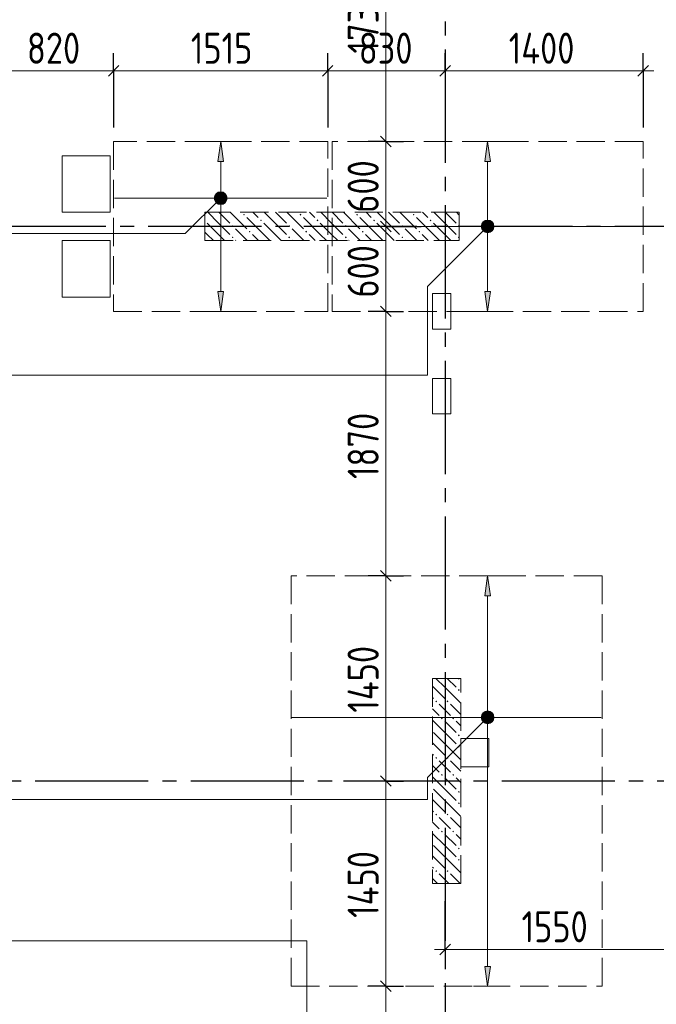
# Model space of a CAD drawing. Header units: millimetres. Extents: x 0 to 36258, y 0 to 42000.
# Tile 7 of 15: x 11614 to 16118, y 22052 to 29012. Entities that reach past the tile are written whole.
import ezdxf

# ---------------------------------------------------------------- set-up
doc = ezdxf.new("R2010")
doc.units = ezdxf.units.MM
doc.linetypes.add('______2', pattern=[270, 200, -70])
doc.linetypes.add('______5', pattern=[1100, 800, -100, 100, -100])
for name, color, linetype, lineweight in [('Standard', 7, 'Continuous', 25), ('ДОП Верх по У', 7, 'Continuous', 25), ('ЖБ Пилон', 180, 'Continuous', 25), ('Оси', 40, '______5', 18), ('Позиционная метка номер позиции', 7, 'Continuous', 13), ('Примечания', 7, 'Continuous', 25)]:
    doc.layers.add(name, color=color, linetype=linetype, lineweight=lineweight)
doc.layers.add('ЖБ Перекрытие верхний уровень', color=7, linetype='Continuous', lineweight=25, true_color=0xe0e0ff)
doc.styles.add('GOST 2.304-81', font='txt')

msp = doc.modelspace()

# ---------------------------------------------------------------- hatches: boundary and pattern name
at = {"layer": 'ДОП Верх по У', "linetype": 'Continuous', "lineweight": 13, "transparency": 33554687}
for points in [[(13056, 28010), (13036, 28150), (13016, 28010)], [(14944, 28010), (14924, 28150), (14904, 28010)], [(13003.7, 27768.8), (13068.2, 27768.8), (13054.7, 27782.3)], [(13003.7, 27768.8), (13054.7, 27782.3), (13017.2, 27782.3)], [(13017.2, 27782.3), (13054.7, 27782.3), (13036, 27787.5)], [(12998.5, 27750), (13073.5, 27750), (13068.2, 27768.8)], [(12998.5, 27750), (13068.2, 27768.8), (13003.7, 27768.8)], [(13003.7, 27731.3), (13073.5, 27750), (12998.5, 27750)], [(13003.7, 27731.3), (13068.2, 27731.3), (13073.5, 27750)], [(13017.2, 27717.8), (13068.2, 27731.3), (13003.7, 27731.3)], [(13017.2, 27717.8), (13054.7, 27717.8), (13068.2, 27731.3)], [(13054.7, 27717.8), (13017.2, 27717.8), (13036, 27712.5)], [(14886.5, 27550), (14961.5, 27550), (14956.2, 27568.8)], [(14886.5, 27550), (14956.2, 27568.8), (14891.7, 27568.8)], [(14891.7, 27568.8), (14956.2, 27568.8), (14942.7, 27582.2)], [(14891.7, 27568.8), (14942.7, 27582.2), (14905.2, 27582.2)], [(14905.2, 27582.2), (14942.7, 27582.2), (14924, 27587.5)], [(14891.7, 27531.2), (14961.5, 27550), (14886.5, 27550)], [(14891.7, 27531.2), (14956.2, 27531.2), (14961.5, 27550)], [(14905.2, 27517.7), (14956.2, 27531.2), (14891.7, 27531.2)], [(14905.2, 27517.7), (14942.7, 27517.7), (14956.2, 27531.2)], [(14942.7, 27517.7), (14905.2, 27517.7), (14924, 27512.5)], [(14944, 24940), (14924, 25080), (14904, 24940)], [(14886.5, 24080), (14961.5, 24080), (14956.2, 24098.7)], [(14886.5, 24080), (14956.2, 24098.7), (14891.7, 24098.7)], [(14891.7, 24098.7), (14956.2, 24098.7), (14942.7, 24112.2)], [(14891.7, 24098.7), (14942.7, 24112.2), (14905.2, 24112.2)], [(14905.2, 24112.2), (14942.7, 24112.2), (14924, 24117.5)], [(14891.7, 24061.2), (14961.5, 24080), (14886.5, 24080)], [(14891.7, 24061.2), (14956.2, 24061.2), (14961.5, 24080)], [(14905.2, 24047.7), (14956.2, 24061.2), (14891.7, 24061.2)], [(14905.2, 24047.7), (14942.7, 24047.7), (14956.2, 24061.2)], [(14942.7, 24047.7), (14905.2, 24047.7), (14924, 24042.5)]]:
    msp.add_hatch(color=7, dxfattribs=at).paths.add_polyline_path(points)
for points in [[(13056, 27090), (13036, 26950), (13016, 27090)], [(14944, 27090), (14924, 26950), (14904, 27090)], [(14944, 22320), (14924, 22180), (14904, 22320)]]:
    msp.add_hatch(color=7, dxfattribs=at).paths.add_polyline_path(points, flags=16)
at = {"layer": 'ЖБ Пилон', "linetype": 'Continuous', "lineweight": 18, "transparency": 33554687}
for points in [[(13194.5, 27633.1), (13201, 27639.6), (13207.5, 27633.1), (13201, 27626.6)], [(13594.5, 27633.1), (13601, 27639.6), (13607.5, 27633.1), (13601, 27626.6)], [(13994.5, 27633.1), (14001, 27639.6), (14007.5, 27633.1), (14001, 27626.6)], [(14394.5, 27633.1), (14401, 27639.6), (14407.5, 27633.1), (14401, 27626.6)], [(12924, 27596.6), (12927.5, 27593.1), (12924, 27589.7)], [(13314.5, 27593.1), (13321, 27599.6), (13327.5, 27593.1), (13321, 27586.6)], [(13714.5, 27593.1), (13721, 27599.6), (13727.5, 27593.1), (13721, 27586.6)], [(14114.5, 27593.1), (14121, 27599.6), (14127.5, 27593.1), (14121, 27586.6)], [(14514.5, 27593.1), (14521, 27599.6), (14527.5, 27593.1), (14521, 27586.6)], [(13114.5, 27553.1), (13121, 27559.6), (13127.5, 27553.1), (13121, 27546.6)], [(13234.5, 27513.1), (13241, 27519.6), (13247.4, 27513.1), (13241, 27506.6)], [(13514.5, 27553.1), (13521, 27559.6), (13527.5, 27553.1), (13521, 27546.6)], [(13634.5, 27513.1), (13641, 27519.6), (13647.4, 27513.1), (13641, 27506.6)], [(13914.5, 27553.1), (13921, 27559.6), (13927.5, 27553.1), (13921, 27546.6)], [(14034.5, 27513.1), (14041, 27519.6), (14047.4, 27513.1), (14041, 27506.6)], [(14314.5, 27553.1), (14321, 27559.6), (14327.5, 27553.1), (14321, 27546.6)], [(14434.5, 27513.1), (14441, 27519.6), (14447.4, 27513.1), (14441, 27506.6)], [(14714.5, 27553.1), (14721, 27559.6), (14724, 27556.6), (14724, 27549.7), (14721, 27546.6)], [(13114.5, 27473.1), (13121, 27479.6), (13127.5, 27473.1), (13121, 27466.6)], [(13514.5, 27473.1), (13521, 27479.6), (13527.5, 27473.1), (13521, 27466.6)], [(13914.5, 27473.1), (13921, 27479.6), (13927.5, 27473.1), (13921, 27466.6)], [(14314.5, 27473.1), (14321, 27479.6), (14327.5, 27473.1), (14321, 27466.6)], [(14714.5, 27473.1), (14721, 27479.6), (14724, 27476.6), (14724, 27469.7), (14721, 27466.6)], [(14714.5, 24353.1), (14716.3, 24355), (14725.6, 24355), (14727.5, 24353.1), (14721, 24346.6)], [(14714.5, 24273.1), (14721, 24279.6), (14727.5, 24273.1), (14721, 24266.6)], [(14554.4, 24193.1), (14560.9, 24199.6), (14567.4, 24193.1), (14560.9, 24186.6)], [(14634.5, 24193.1), (14640.9, 24199.6), (14647.4, 24193.1), (14640.9, 24186.6)], [(14594.5, 24073.1), (14601, 24079.6), (14607.5, 24073.1), (14601, 24066.6)], [(14674.5, 24073.1), (14681, 24079.6), (14687.5, 24073.1), (14681, 24066.6)], [(14714.5, 23953.1), (14721, 23959.6), (14727.5, 23953.1), (14721, 23946.6)], [(14714.5, 23873.1), (14721, 23879.6), (14727.5, 23873.1), (14721, 23866.6)], [(14554.4, 23793.1), (14560.9, 23799.6), (14567.4, 23793.1), (14560.9, 23786.6)], [(14634.5, 23793.1), (14640.9, 23799.6), (14647.4, 23793.1), (14640.9, 23786.6)], [(14594.5, 23673.1), (14601, 23679.6), (14607.5, 23673.1), (14601, 23666.6)], [(14674.5, 23673.1), (14681, 23679.6), (14687.5, 23673.1), (14681, 23666.6)], [(14714.5, 23553.1), (14721, 23559.6), (14727.5, 23553.1), (14721, 23546.6)], [(14714.5, 23473.1), (14721, 23479.6), (14727.5, 23473.1), (14721, 23466.6)], [(14554.4, 23393.1), (14560.9, 23399.6), (14567.4, 23393.1), (14560.9, 23386.6)], [(14634.5, 23393.1), (14640.9, 23399.6), (14647.4, 23393.1), (14640.9, 23386.6)], [(14594.5, 23273.1), (14601, 23279.6), (14607.5, 23273.1), (14601, 23266.6)], [(14674.5, 23273.1), (14681, 23279.6), (14687.5, 23273.1), (14681, 23266.6)], [(14714.5, 23153.1), (14721, 23159.6), (14727.5, 23153.1), (14721, 23146.6)], [(14714.5, 23073.1), (14721, 23079.6), (14727.5, 23073.1), (14721, 23066.6)], [(14554.4, 22993.1), (14560.9, 22999.6), (14567.4, 22993.1), (14560.9, 22986.6)], [(14634.5, 22993.1), (14640.9, 22999.6), (14647.4, 22993.1), (14640.9, 22986.6)]]:
    msp.add_hatch(color=7, dxfattribs=at).paths.add_polyline_path(points, flags=16)
at = {"layer": 'Позиционная метка номер позиции', "linetype": 'Continuous', "lineweight": 13, "transparency": 33554687}
for points in [[(13067.8, 27718.2), (13004.2, 27781.8), (12992.7, 27761.5)], [(13079.3, 27738.6), (13024.5, 27793.3), (13004.2, 27781.8)], [(13079.3, 27738.6), (13004.2, 27781.8), (13067.8, 27718.2)], [(13079.3, 27761.5), (13047.5, 27793.3), (13024.5, 27793.3)], [(13079.3, 27761.5), (13024.5, 27793.3), (13079.3, 27738.6)], [(13047.5, 27793.3), (13079.3, 27761.5), (13067.8, 27781.8)], [(13067.8, 27718.2), (12992.7, 27761.5), (13047.5, 27706.8)], [(13047.5, 27706.8), (12992.7, 27761.5), (12992.7, 27738.6)], [(13047.5, 27706.8), (12992.7, 27738.6), (13024.5, 27706.8)], [(13024.5, 27706.8), (12992.7, 27738.6), (13004.2, 27718.2)], [(14955.8, 27518.2), (14892.2, 27581.8), (14880.7, 27561.5)], [(14967.3, 27538.5), (14912.5, 27593.3), (14892.2, 27581.8)], [(14967.3, 27538.5), (14892.2, 27581.8), (14955.8, 27518.2)], [(14967.3, 27561.5), (14935.4, 27593.3), (14912.5, 27593.3)], [(14967.3, 27561.5), (14912.5, 27593.3), (14967.3, 27538.5)], [(14935.4, 27593.3), (14967.3, 27561.5), (14955.8, 27581.8)], [(14955.8, 27518.2), (14880.7, 27561.5), (14935.4, 27506.7)], [(14935.4, 27506.7), (14880.7, 27561.5), (14880.7, 27538.5)], [(14935.4, 27506.7), (14880.7, 27538.5), (14912.5, 27506.7)], [(14912.5, 27506.7), (14880.7, 27538.5), (14892.2, 27518.2)], [(14955.8, 24048.2), (14892.2, 24111.8), (14880.7, 24091.5)], [(14955.8, 24048.2), (14880.7, 24091.5), (14935.4, 24036.7)], [(14935.4, 24036.7), (14880.7, 24091.5), (14880.7, 24068.5)], [(14967.3, 24068.5), (14912.5, 24123.3), (14892.2, 24111.8)], [(14967.3, 24068.5), (14892.2, 24111.8), (14955.8, 24048.2)], [(14967.3, 24091.5), (14935.4, 24123.3), (14912.5, 24123.3)], [(14967.3, 24091.5), (14912.5, 24123.3), (14967.3, 24068.5)], [(14935.4, 24123.3), (14967.3, 24091.5), (14955.8, 24111.8)], [(14935.4, 24036.7), (14880.7, 24068.5), (14912.5, 24036.7)], [(14912.5, 24036.7), (14880.7, 24068.5), (14892.2, 24048.2)]]:
    msp.add_hatch(color=7, dxfattribs=at).paths.add_polyline_path(points)

# ---------------------------------------------------------------- linework, layer by layer
at = {"layer": 'Standard', "color": 7, "linetype": 'Continuous', "lineweight": 13, "transparency": 33554687}
for p, q in [((14204, 28150), (14204, 29880)), ((12279, 28650), (11459.3, 28650)), ((13793, 28650), (12279, 28650)), ((14624, 28650), (13793, 28650)), ((16024, 28650), (14624, 28650)), ((16024, 28650), (16099, 28650)), ((14204, 27550), (14204, 28150)), ((14204, 26950), (14204, 27550)), ((14204, 25080), (14204, 26950)), ((14204, 23630), (14204, 25080)), ((14204, 22180), (14204, 23630)), ((14624, 22440), (14549, 22440)), ((16174, 22440), (14624, 22440)), ((14204, 21280), (14204, 22180))]:
    msp.add_line(p, q, dxfattribs=at)
at = {"layer": 'Standard', "color": 251, "linetype": 'Continuous', "lineweight": -3, "true_color": 0x656565, "transparency": 33554687}
for p, q in [((12279, 28650), (12279, 28775)), ((13793, 28650), (13793, 28775)), ((14624, 28650), (14624, 28775)), ((16024, 28650), (16024, 28775)), ((12279, 28650), (12279, 28525)), ((12279, 28650), (12279, 28250)), ((13793, 28650), (13793, 28525)), ((13793, 28650), (13793, 28250)), ((14624, 28650), (14624, 28525)), ((14624, 28650), (14624, 28429.9)), ((16024, 28650), (16024, 28525)), ((16024, 28650), (16024, 28250)), ((14204, 28150), (14079, 28150)), ((14204, 28150), (14329, 28150)), ((14204, 27550), (14079, 27550)), ((14204, 27550), (14329, 27550)), ((14204, 27550), (14454, 27550)), ((14204, 26950), (14079, 26950)), ((14204, 26950), (14329, 26950)), ((14204, 25080), (14079, 25080)), ((14204, 25080), (14329, 25080)), ((14204, 23630), (14079, 23630)), ((14204, 23630), (14329, 23630)), ((14624, 22440), (14624, 22780)), ((14624, 22440), (14624, 22565)), ((14624, 22440), (14624, 22315)), ((14204, 22180), (14079, 22180)), ((14204, 22180), (14329, 22180))]:
    msp.add_line(p, q, dxfattribs=at)
at = {"layer": 'Standard', "color": 7, "linetype": 'Continuous', "lineweight": 25, "transparency": 33554687}
for p, q in [((12316.5, 28687.5), (12241.5, 28612.5)), ((13830.5, 28687.5), (13755.5, 28612.5)), ((14661.5, 28687.5), (14586.5, 28612.5)), ((16061.5, 28687.5), (15986.5, 28612.5)), ((14241.5, 28112.5), (14166.5, 28187.5)), ((14241.5, 27512.5), (14166.5, 27587.5)), ((14241.5, 26912.5), (14166.5, 26987.5)), ((14241.5, 25042.5), (14166.5, 25117.5)), ((14241.5, 23592.5), (14166.5, 23667.5)), ((14661.5, 22477.5), (14586.5, 22402.5)), ((14241.5, 22142.5), (14166.5, 22217.5))]:
    msp.add_line(p, q, dxfattribs=at)
at = {"layer": 'Standard', "color": 251, "linetype": 'Continuous', "lineweight": -3, "true_color": 0x656565, "transparency": 33554687}
for points in [[(14204, 28150), (14187, 28150), (14187, 28150), (14187, 28150), (14187, 28150), (14187, 28150), (14187, 28150), (14187, 28150), (14187, 28150), (14187, 28150), (14187, 28150), (14187, 28150), (14187, 28150), (14187, 28150), (14187, 28150), (14187, 28150), (14187, 28150), (14079, 28150)], [(14204, 26950), (14187, 26950), (14187, 26950), (14187, 26950), (14187, 26950), (14187, 26950), (14187, 26950), (14187, 26950), (14187, 26950), (14187, 26950), (14187, 26950), (14187, 26950), (14187, 26950), (14187, 26950), (14187, 26950), (14187, 26950), (14187, 26950), (14187, 26950), (14187, 26950), (14187, 26950), (14187, 26950), (14079, 26950)], [(14204, 25080), (14187, 25080), (14187, 25080), (14187, 25080), (14187, 25080), (14187, 25080), (14187, 25080), (14187, 25080), (14187, 25080), (14187, 25080), (14187, 25080), (14187, 25080), (14187, 25080), (14187, 25080), (14187, 25080), (14187, 25080), (14187, 25080), (14187, 25080), (14187, 25080), (14187, 25080), (14187, 25080), (14187, 25080), (14187, 25080), (14079, 25080)], [(14204, 23630), (14187, 23630), (14187, 23630), (14187, 23630), (14187, 23630), (14187, 23630), (14187, 23630), (14187, 23630), (14187, 23630), (14187, 23630), (14187, 23630), (14187, 23630), (14187, 23630), (14187, 23630), (14187, 23630), (14187, 23630), (14187, 23630), (14187, 23630), (14187, 23630), (14187, 23630), (14187, 23630), (14187, 23630), (14187, 23630), (14187, 23630), (14187, 23630), (13904, 23630)], [(14204, 22180), (14187, 22180), (14187, 22180), (14187, 22180), (14187, 22180), (14187, 22180), (14187, 22180), (14187, 22180), (14187, 22180), (14187, 22180), (14187, 22180), (14187, 22180), (14187, 22180), (14187, 22180), (14187, 22180), (14187, 22180), (14187, 22180), (14187, 22180), (14187, 22180), (14187, 22180), (14187, 22180), (14187, 22180), (14187, 22180), (14187, 22180), (14187, 22180), (14187, 22180), (14187, 22180), (14079, 22180)]]:
    msp.add_lwpolyline(points, dxfattribs=at)
at = {"layer": 'ДОП Верх по У', "color": 251, "linetype": 'Continuous', "lineweight": 13, "true_color": 0x494949, "transparency": 33554687}
for p, q in [((13036, 28150), (12936, 28150)), ((13036, 28150), (13016, 28010)), ((13056, 28010), (13036, 28150)), ((13036, 28150), (13136, 28150)), ((13036, 28150), (13036, 28150)), ((14924, 28150), (14824, 28150)), ((14924, 28150), (14904, 28010)), ((14944, 28010), (14924, 28150)), ((14924, 28150), (15024, 28150)), ((14924, 28150), (14924, 28150)), ((13016, 28010), (13056, 28010)), ((13036, 27780), (13036, 28010)), ((14904, 28010), (14944, 28010)), ((14924, 27580), (14924, 28010)), ((12998.5, 27750), (12998.5, 27750)), ((13036, 27090), (13036, 27720)), ((13073.5, 27750), (13073.5, 27750)), ((14886.5, 27550), (14886.5, 27550)), ((14924, 27090), (14924, 27520)), ((14961.5, 27550), (14961.5, 27550)), ((13036, 26950), (13016, 27090)), ((13016, 27090), (13056, 27090)), ((13056, 27090), (13036, 26950)), ((14924, 26950), (14904, 27090)), ((14904, 27090), (14944, 27090)), ((14944, 27090), (14924, 26950)), ((13036, 26950), (12936, 26950)), ((13036, 26950), (13136, 26950)), ((13036, 26950), (13036, 26950)), ((14924, 26950), (14824, 26950)), ((14924, 26950), (15024, 26950)), ((14924, 26950), (14924, 26950)), ((14924, 25080), (14824, 25080)), ((14924, 25080), (14904, 24940)), ((14944, 24940), (14924, 25080)), ((14924, 25080), (15024, 25080)), ((14924, 25080), (14924, 25080)), ((14904, 24940), (14944, 24940)), ((14924, 24110), (14924, 24940)), ((14886.5, 24080), (14886.5, 24080)), ((14924, 22320), (14924, 24050)), ((14961.5, 24080), (14961.5, 24080)), ((14924, 22180), (14904, 22320)), ((14904, 22320), (14944, 22320)), ((14944, 22320), (14924, 22180)), ((14924, 22180), (14824, 22180)), ((14924, 22180), (15024, 22180)), ((14924, 22180), (14924, 22180))]:
    msp.add_line(p, q, dxfattribs=at)
at = {"layer": 'ДОП Верх по У', "color": 7, "linetype": 'Continuous', "lineweight": 18, "transparency": 33554687}
for p, q in [((13786, 27750), (12286, 27750)), ((13830, 27550), (16018, 27550)), ((13540, 24080), (15728, 24080))]:
    msp.add_line(p, q, dxfattribs=at)
at = {"layer": 'ДОП Верх по У', "color": 251, "linetype": 'Continuous', "lineweight": 13, "true_color": 0x494949, "transparency": 33554687}
for centre in [(13036, 27750), (14924, 27550), (14924, 24080)]:
    msp.add_circle(centre, 37.5, dxfattribs=at)
at = {"layer": 'ЖБ Перекрытие верхний уровень', "color": 7, "linetype": 'Continuous', "lineweight": 18, "transparency": 33554687}
for p, q in [((12254, 28050), (11914, 28050)), ((11914, 28050), (11914, 27650)), ((12254, 27650), (12254, 28050)), ((11914, 27650), (12254, 27650)), ((12254, 27450), (11914, 27450)), ((11914, 27450), (11914, 27050)), ((12254, 27050), (12254, 27450)), ((14664, 27075), (14534, 27075)), ((14534, 27075), (14534, 26825)), ((14664, 26825), (14664, 27075)), ((11914, 27050), (12254, 27050)), ((14534, 26825), (14664, 26825)), ((14664, 26475), (14534, 26475)), ((14534, 26475), (14534, 26225)), ((14664, 26225), (14664, 26475)), ((14534, 26225), (14664, 26225)), ((14934, 23930), (14734, 23930)), ((14734, 23930), (14734, 23730)), ((14934, 23730), (14934, 23930)), ((14734, 23730), (14934, 23730))]:
    msp.add_line(p, q, dxfattribs=at)
at = {"layer": 'ЖБ Пилон', "color": 253, "linetype": '______2', "lineweight": 13, "true_color": 0xa0a0a0, "transparency": 33554687}
for p, q in [((14724, 27650), (12924, 27650)), ((12924, 27650), (12924, 27450)), ((14724, 27450), (14724, 27650)), ((12924, 27450), (14724, 27450)), ((14534, 24355), (14534, 22905)), ((14734, 24355), (14534, 24355)), ((14734, 22905), (14734, 24355)), ((14534, 22905), (14734, 22905))]:
    msp.add_line(p, q, dxfattribs=at)
at = {"layer": 'ЖБ Пилон', "color": 9, "linetype": 'Continuous', "lineweight": 18, "true_color": 0xc7c7c7, "transparency": 33554687}
for p, q in [((13021, 27573.1), (12944.1, 27650)), ((13024.1, 27650), (13101, 27573.1)), ((13104.1, 27650), (13221, 27533.1)), ((13264.1, 27650), (13301, 27613.1)), ((13421, 27573.1), (13344.1, 27650)), ((13424.1, 27650), (13501, 27573.1)), ((13504.1, 27650), (13621, 27533.1)), ((13664.1, 27650), (13701, 27613.1)), ((13821, 27573.1), (13744.1, 27650)), ((13824.1, 27650), (13901, 27573.1)), ((13904.1, 27650), (14021, 27533.1)), ((14064.1, 27650), (14101, 27613.1)), ((14221, 27573.1), (14144.1, 27650)), ((14224.1, 27650), (14301, 27573.1)), ((14304.1, 27650), (14421, 27533.1)), ((14464.1, 27650), (14501, 27613.1)), ((14621, 27573.1), (14544.1, 27650)), ((14624.1, 27650), (14701, 27573.1)), ((14704.1, 27650), (14724, 27630.1)), ((12941, 27573.1), (13021, 27493.1)), ((13021, 27573.1), (13101, 27493.1)), ((13341, 27493.1), (13221, 27613.1)), ((13341, 27573.1), (13421, 27493.1)), ((13421, 27573.1), (13501, 27493.1)), ((13741, 27493.1), (13621, 27613.1)), ((13741, 27573.1), (13821, 27493.1)), ((13821, 27573.1), (13901, 27493.1)), ((14141, 27493.1), (14021, 27613.1)), ((14141, 27573.1), (14221, 27493.1)), ((14221, 27573.1), (14301, 27493.1)), ((14541, 27493.1), (14421, 27613.1)), ((14541, 27573.1), (14621, 27493.1)), ((14621, 27573.1), (14701, 27493.1)), ((12941, 27493.1), (12924, 27510.1)), ((12941, 27493.1), (12984.1, 27450)), ((13021, 27493.1), (13064.1, 27450)), ((13181, 27493.1), (13141, 27533.1)), ((13221, 27453.1), (13181, 27493.1)), ((13260.9, 27493.1), (13304.1, 27450)), ((13341, 27493.1), (13384.1, 27450)), ((13421, 27493.1), (13464.1, 27450)), ((13581, 27493.1), (13541, 27533.1)), ((13621, 27453.1), (13581, 27493.1)), ((13660.9, 27493.1), (13704.1, 27450)), ((13741, 27493.1), (13784.1, 27450)), ((13821, 27493.1), (13864.1, 27450)), ((13981, 27493.1), (13941, 27533.1)), ((14021, 27453.1), (13981, 27493.1)), ((14060.9, 27493.1), (14104.1, 27450)), ((14141, 27493.1), (14184.1, 27450)), ((14221, 27493.1), (14264.1, 27450)), ((14381, 27493.1), (14341, 27533.1)), ((14421, 27453.1), (14381, 27493.1)), ((14460.9, 27493.1), (14504.1, 27450)), ((14541, 27493.1), (14584.1, 27450)), ((14621, 27493.1), (14664.1, 27450)), ((13141, 27453.1), (13144.1, 27450)), ((13541, 27453.1), (13544.1, 27450)), ((13941, 27453.1), (13944.1, 27450)), ((14341, 27453.1), (14344.1, 27450)), ((14540.9, 24293.1), (14534, 24300.1)), ((14540.9, 24293.1), (14621, 24213.1)), ((14559.1, 24355), (14621, 24293.1)), ((14621, 24293.1), (14734, 24180.1)), ((14639.1, 24355), (14701, 24293.1)), ((14534, 24220.1), (14540.9, 24213.1)), ((14621, 24133.1), (14581, 24173.1)), ((14660.9, 24173.1), (14734, 24100.1)), ((14534, 24140.1), (14581, 24093.1)), ((14660.9, 24093.1), (14621, 24133.1)), ((14621, 23973.1), (14534, 24060.1)), ((14621, 24053.1), (14701, 23973.1)), ((14701, 24053.1), (14734, 24020.1)), ((14540.9, 23973.1), (14621, 23893.1)), ((14621, 23973.1), (14701, 23893.1)), ((14540.9, 23893.1), (14534, 23900.1)), ((14540.9, 23893.1), (14621, 23813.1)), ((14621, 23893.1), (14734, 23780.1)), ((14534, 23820.1), (14540.9, 23813.1)), ((14534, 23740.1), (14581, 23693.1)), ((14621, 23733.1), (14581, 23773.1)), ((14660.9, 23773.1), (14734, 23700.1)), ((14660.9, 23693.1), (14621, 23733.1)), ((14621, 23573.1), (14534, 23660.1)), ((14621, 23653.1), (14701, 23573.1)), ((14701, 23653.1), (14734, 23620.1)), ((14540.9, 23573.1), (14621, 23493.1)), ((14621, 23573.1), (14701, 23493.1)), ((14540.9, 23493.1), (14534, 23500.1)), ((14540.9, 23493.1), (14621, 23413.1)), ((14621, 23493.1), (14734, 23380.1)), ((14534, 23420.1), (14540.9, 23413.1)), ((14534, 23340.1), (14581, 23293.1)), ((14621, 23333.1), (14581, 23373.1)), ((14660.9, 23293.1), (14621, 23333.1)), ((14660.9, 23373.1), (14734, 23300.1)), ((14621, 23173.1), (14534, 23260.1)), ((14621, 23253.1), (14701, 23173.1)), ((14701, 23253.1), (14734, 23220.1)), ((14540.9, 23173.1), (14621, 23093.1)), ((14621, 23173.1), (14701, 23093.1)), ((14540.9, 23093.1), (14534, 23100.1)), ((14540.9, 23093.1), (14621, 23013.1)), ((14621, 23093.1), (14734, 22980.1)), ((14534, 23020.1), (14540.9, 23013.1)), ((14621, 22933.1), (14581, 22973.1)), ((14660.9, 22973.1), (14729.1, 22905)), ((14534, 22940.1), (14569.1, 22905)), ((14649.1, 22905), (14621, 22933.1))]:
    msp.add_line(p, q, dxfattribs=at)
at = {"layer": 'Оси', "color": 8, "linetype": '______5', "lineweight": -3, "transparency": 33554687}
for p, q in [((14624, 38700), (14624, 14930)), ((26524, 27550), (3600, 27550)), ((26824, 23630), (3600, 23630))]:
    msp.add_line(p, q, dxfattribs=at)
at = {"layer": 'Позиционная метка номер позиции', "color": 7, "linetype": 'Continuous', "lineweight": 13, "transparency": 33554687}
for p, q in [((13004.2, 27781.8), (13004.2, 27781.8)), ((13067.8, 27781.8), (13067.8, 27781.8)), ((13004.2, 27718.2), (13004.2, 27718.2)), ((13067.8, 27718.2), (13067.8, 27718.2)), ((14892.2, 27581.8), (14892.2, 27581.8)), ((14955.8, 27581.8), (14955.8, 27581.8)), ((14892.2, 27518.2), (14892.2, 27518.2)), ((14955.8, 27518.2), (14955.8, 27518.2)), ((14892.2, 24111.8), (14892.2, 24111.8)), ((14955.8, 24111.8), (14955.8, 24111.8)), ((14892.2, 24048.2), (14892.2, 24048.2)), ((14955.8, 24048.2), (14955.8, 24048.2))]:
    msp.add_line(p, q, dxfattribs=at)
for points in [[(13036, 27750), (12786, 27500), (4920.5, 27500)], [(14924, 27550), (14499.7, 27125.7), (14499.7, 26500), (4920.5, 26500)], [(14924, 24080), (14499.7, 23655.7), (14499.7, 23500), (4920.5, 23500)], [(14494.3, 20780), (13645.8, 21628.5), (13645.8, 22500), (4920.5, 22500)]]:
    msp.add_lwpolyline(points, dxfattribs=at)
for centre in [(13036, 27750), (14924, 27550), (14924, 24080)]:
    msp.add_circle(centre, 45, dxfattribs=at)
at = {"layer": 'Примечания', "color": 7, "linetype": '______2', "lineweight": 18, "transparency": 33554687}
for p, q in [((13793, 28150), (12279, 28150)), ((12279, 28150), (12279, 26950)), ((13793, 26950), (13793, 28150)), ((16024, 28150), (13824, 28150)), ((13824, 28150), (13824, 26950)), ((16024, 26950), (16024, 28150)), ((12279, 26950), (13793, 26950)), ((13824, 26950), (16024, 26950)), ((15734, 25080), (13534, 25080)), ((13534, 25080), (13534, 22180)), ((15734, 22180), (15734, 25080)), ((13534, 22180), (15734, 22180))]:
    msp.add_line(p, q, dxfattribs=at)

# ---------------------------------------------------------------- texts
at = {"layer": 'Standard', "color": 7, "linetype": 'Continuous', "lineweight": 25, "transparency": 33554687, "char_height": 220, "attachment_point": 7, "rotation": 90, "style": 'GOST 2.304-81'}
for s, insert, width in [('1730', (14154, 28772.6), 610.171), ('600', (14154, 27646.7), 531.973), ('600', (14154, 27046.7), 531.973), ('1870', (14154, 25764.8), 625.735), ('1450', (14154, 24112.6), 610.159), ('1450', (14154, 22662.6), 610.171)]:
    msp.add_mtext(s, dxfattribs=dict(at, insert=insert, width=width))
at = {"layer": 'Standard', "color": 7, "linetype": 'Continuous', "lineweight": 25, "transparency": 33554687, "char_height": 220, "attachment_point": 7, "style": 'GOST 2.304-81'}
for s, insert, width in [('820', (11665.8, 28700), 531.967), ('1515', (12825, 28700), 547.701), ('830', (14013, 28700), 516.39), ('1400', (15073.8, 28700), 625.741), ('1550', (15164.4, 22490), 594.589)]:
    msp.add_mtext(s, dxfattribs=dict(at, insert=insert, width=width))

doc.saveas('drawing.dxf')
